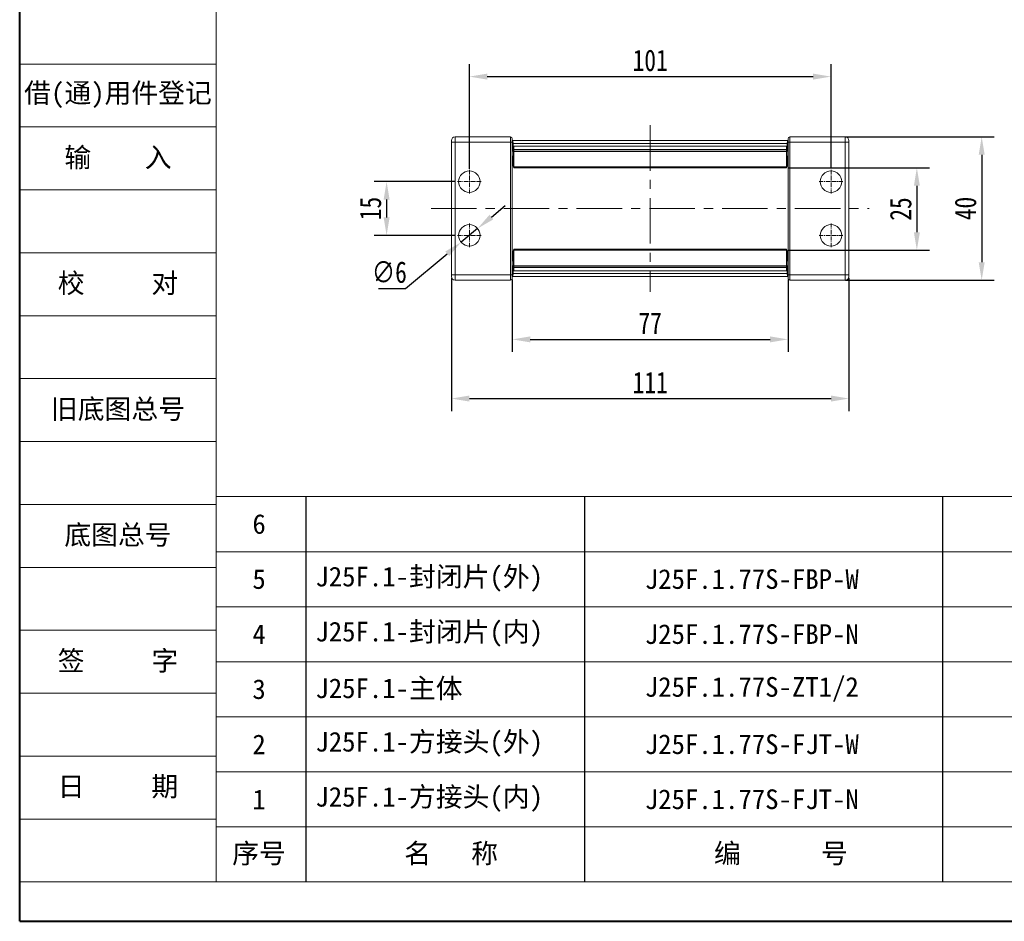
# Model space of a CAD drawing. Header units: millimetres. Extents: x 2390 to 3312, y -95 to 558.
# Tile 1 of 49: x 2390 to 2665, y -95 to 157. Entities that reach past the tile are written whole.
import ezdxf

# ---------------------------------------------------------------- set-up
doc = ezdxf.new("R2010")
doc.units = ezdxf.units.MM
doc.linetypes.add('CENTER', pattern=[0.6, 0.375, -0.075, 0.075, -0.075])
doc.linetypes.add('CENTERX2', pattern=[20.32, 12.7, -2.54, 2.54, -2.54])
doc.layers.add('标注线', color=7, linetype='Continuous', lineweight=15)
doc.styles.get("Standard").update_dxf_attribs({"font": '仿宋_GB2312.ttf', "width": 0.8})
doc.styles.add('样式 3.5', font='仿宋_GB2312.ttf')
doc.styles.add('样式 6', font='仿宋_GB2312.ttf')
doc.dimstyles.new('ISO-25.1', dxfattribs={"dimtxt": 6, "dimasz": 5, "dimexe": 3.5, "dimexo": 0.625, "dimgap": 1.5, "dimtad": 1, "dimtoh": 1, "dimdsep": 46, "dimtxsty": 'Standard', "dimcen": 2.5, "dimadec": 0, "dimazin": 0, "dimtfac": 1, "dimtmove": 0, "dimatfit": 3, "dimfxl": 0, "dimarcsym": 0})
doc.dimstyles.new('副本 ISO-25.1', dxfattribs={"dimtxt": 6, "dimasz": 5, "dimexe": 3.5, "dimexo": 0.625, "dimgap": 1.5, "dimtad": 1, "dimdsep": 46, "dimtxsty": 'Standard', "dimcen": 2.5, "dimadec": 0, "dimazin": 0, "dimtfac": 1, "dimtmove": 0, "dimatfit": 3, "dimfxl": 0, "dimarcsym": 0})

# ---------------------------------------------------------------- blocks, each defined once
blk = doc.blocks.new('*D937')
at = {"color": 0, "lineweight": -2}
for p, q in [((2515.82, 115.62), (2515.82, 144.83)), ((2616.82, 115.92), (2616.82, 144.83)), ((2520.82, 141.33), (2611.82, 141.33))]:
    blk.add_line(p, q, dxfattribs=at)
at = {"color": 0, "lineweight": 9}
for points in [[(2520.82, 142.16), (2520.82, 140.49), (2515.82, 141.33)], [(2611.82, 142.16), (2611.82, 140.49), (2616.82, 141.33)]]:
    blk.add_solid(points, dxfattribs=at)
at = {"layer": 'Defpoints', "color": 0, "lineweight": 9}
for p in [(2616.82, 141.33), (2515.82, 115), (2616.82, 115.3)]:
    blk.add_point(p, dxfattribs=at)
at = {"color": 0, "lineweight": 9, "insert": (2566.32, 145.83), "char_height": 6, "attachment_point": 5}
blk.add_mtext('101', dxfattribs=at)
blk = doc.blocks.new('*D938')
at = {"color": 0, "lineweight": -2}
for p, q in [((2511.89, 112), (2489.22, 112)), ((2492.72, 107), (2492.72, 102)), ((2511.89, 97), (2489.22, 97))]:
    blk.add_line(p, q, dxfattribs=at)
at = {"color": 0, "lineweight": 9}
for points in [[(2491.88, 107), (2493.55, 107), (2492.72, 112)], [(2491.88, 102), (2493.55, 102), (2492.72, 97)]]:
    blk.add_solid(points, dxfattribs=at)
at = {"layer": 'Defpoints', "color": 0, "lineweight": 9}
for p in [(2512.52, 112), (2492.72, 97), (2512.52, 97)]:
    blk.add_point(p, dxfattribs=at)
at = {"color": 0, "lineweight": 9, "insert": (2488.22, 104.5), "char_height": 6, "attachment_point": 5, "rotation": 90}
blk.add_mtext('15', dxfattribs=at)
blk = doc.blocks.new('*D939')
at = {"color": 0, "lineweight": -2}
for p, q in [((2605.01, 115.85), (2644.3, 115.85)), ((2640.8, 110.85), (2640.8, 97.87)), ((2604.99, 92.87), (2644.3, 92.87))]:
    blk.add_line(p, q, dxfattribs=at)
at = {"color": 0, "lineweight": 9}
for points in [[(2639.97, 110.85), (2641.63, 110.85), (2640.8, 115.85)], [(2639.97, 97.87), (2641.63, 97.87), (2640.8, 92.87)]]:
    blk.add_solid(points, dxfattribs=at)
at = {"layer": 'Defpoints', "color": 0, "lineweight": 9}
for p in [(2604.39, 115.85), (2604.37, 92.87), (2640.8, 92.87)]:
    blk.add_point(p, dxfattribs=at)
at = {"color": 0, "lineweight": 9, "insert": (2636.3, 104.36), "char_height": 6, "attachment_point": 5, "rotation": 90}
blk.add_mtext('25', dxfattribs=at)
blk = doc.blocks.new('*D940')
at = {"color": 0, "lineweight": -2}
for p, q in [((2620.86, 124.5), (2662.4, 124.5)), ((2658.9, 119.5), (2658.9, 89.5)), ((2620.86, 84.5), (2662.4, 84.5))]:
    blk.add_line(p, q, dxfattribs=at)
at = {"color": 0, "lineweight": 9}
for points in [[(2658.06, 119.5), (2659.73, 119.5), (2658.9, 124.5)], [(2658.06, 89.5), (2659.73, 89.5), (2658.9, 84.5)]]:
    blk.add_solid(points, dxfattribs=at)
at = {"layer": 'Defpoints', "color": 0, "lineweight": 9}
for p in [(2620.23, 124.5), (2620.23, 84.5), (2658.9, 84.5)]:
    blk.add_point(p, dxfattribs=at)
at = {"color": 0, "lineweight": 9, "insert": (2654.4, 104.5), "char_height": 6, "attachment_point": 5, "rotation": 90}
blk.add_mtext('40', dxfattribs=at)
blk = doc.blocks.new('*D941')
at = {"color": 0, "lineweight": -2}
for p, q in [((2527.82, 84.65), (2527.82, 64.46)), ((2604.82, 84.65), (2604.82, 64.46)), ((2532.82, 67.96), (2599.82, 67.96))]:
    blk.add_line(p, q, dxfattribs=at)
at = {"color": 0, "lineweight": 9}
for points in [[(2532.82, 68.79), (2532.82, 67.12), (2527.82, 67.96)], [(2599.82, 68.79), (2599.82, 67.12), (2604.82, 67.96)]]:
    blk.add_solid(points, dxfattribs=at)
at = {"layer": 'Defpoints', "color": 0, "lineweight": 9}
for p in [(2527.82, 85.28), (2604.82, 85.28), (2604.82, 67.96)]:
    blk.add_point(p, dxfattribs=at)
at = {"color": 0, "lineweight": 9, "insert": (2566.32, 72.46), "char_height": 6, "attachment_point": 5}
blk.add_mtext('77', dxfattribs=at)
blk = doc.blocks.new('*D942')
at = {"color": 0, "lineweight": -2}
for p, q in [((2510.82, 85.12), (2510.82, 47.94)), ((2621.82, 85.12), (2621.82, 47.94)), ((2515.82, 51.44), (2616.82, 51.44))]:
    blk.add_line(p, q, dxfattribs=at)
at = {"color": 0, "lineweight": 9}
for points in [[(2515.82, 52.27), (2515.82, 50.6), (2510.82, 51.44)], [(2616.82, 52.27), (2616.82, 50.6), (2621.82, 51.44)]]:
    blk.add_solid(points, dxfattribs=at)
at = {"layer": 'Defpoints', "color": 0, "lineweight": 9}
for p in [(2510.82, 85.75), (2621.82, 85.75), (2621.82, 51.44)]:
    blk.add_point(p, dxfattribs=at)
at = {"color": 0, "lineweight": 9, "insert": (2566.32, 55.94), "char_height": 6, "attachment_point": 5}
blk.add_mtext('111', dxfattribs=at)
blk = doc.blocks.new('*D957')
at = {"color": 0, "lineweight": -2}
for p, q in [((2521.97, 102.11), (2525.82, 105.3)), ((2518.13, 98.91), (2513.51, 95.08)), ((2498.01, 82.2), (2509.66, 91.88)), ((2490.43, 82.2), (2498.01, 82.2))]:
    blk.add_line(p, q, dxfattribs=at)
at = {"color": 0, "lineweight": 9}
for points in [[(2521.44, 102.75), (2522.5, 101.47), (2518.13, 98.91)], [(2509.13, 92.52), (2510.2, 91.24), (2513.51, 95.08)]]:
    blk.add_solid(points, dxfattribs=at)
at = {"layer": 'Defpoints', "color": 0, "lineweight": 9}
for p in [(2518.13, 98.91), (2513.51, 95.08)]:
    blk.add_point(p, dxfattribs=at)
at = {"color": 0, "lineweight": 9, "insert": (2493.47, 86.7), "char_height": 6, "attachment_point": 5}
blk.add_mtext('∅6', dxfattribs=at)

msp = doc.modelspace()

# ---------------------------------------------------------------- linework, layer by layer
at = {"color": 7, "lineweight": 40}
for q in [(2390.245, 557.64), (3312.485, -94.515)]:
    msp.add_line((2390.245, -94.515), q, dxfattribs=at)
at = {"color": 7, "lineweight": 13}
for q in [(2445.14, 546.661), (2906.26, -83.536)]:
    msp.add_line((2445.14, -83.536), q, dxfattribs=at)
at = {"color": 7, "lineweight": 15}
for p, q in [((2390.245, 144.828), (2445.14, 144.828)), ((2390.245, 127.261), (2445.14, 127.261)), ((2390.245, 109.695), (2445.14, 109.695)), ((2390.245, 92.128), (2445.14, 92.128)), ((2390.245, 74.562), (2445.14, 74.562)), ((2390.245, 56.995), (2445.14, 56.995)), ((2390.245, 39.429), (2445.14, 39.429)), ((2445.14, 24.058), (2809.611, 24.058)), ((2390.245, 21.862), (2445.14, 21.862)), ((2445.14, 8.688), (2809.611, 8.688)), ((2390.245, 4.296), (2445.14, 4.296)), ((2445.14, -6.683), (2809.611, -6.683)), ((2390.245, -13.271), (2445.14, -13.271)), ((2445.14, -22.054), (2809.611, -22.054)), ((2390.245, -30.837), (2445.14, -30.837)), ((2445.14, -37.424), (2809.611, -37.424)), ((2390.245, -48.403), (2445.14, -48.403)), ((2445.14, -52.795), (2809.611, -52.795)), ((2390.245, -65.97), (2445.14, -65.97)), ((2445.14, -68.166), (2906.26, -68.166)), ((2390.245, -83.536), (2445.14, -83.536))]:
    msp.add_line(p, q, dxfattribs=at)
at = {"color": 1, "linetype": 'CENTERX2', "lineweight": 13}
for p, q in [((2566.318, 127.728), (2566.318, 81.263)), ((2505.128, 104.495), (2627.455, 104.495))]:
    msp.add_line(p, q, dxfattribs=at)
at = {"color": 7, "linetype": 'Continuous', "lineweight": 15}
for p, q in [((2511.818, 124.495), (2511.818, 122.995)), ((2511.818, 124.495), (2527.318, 124.495)), ((2527.318, 122.995), (2527.318, 124.495)), ((2527.818, 123.995), (2527.818, 122.995)), ((2604.818, 122.995), (2604.818, 123.995)), ((2605.318, 124.495), (2605.318, 122.995)), ((2605.318, 124.495), (2620.818, 124.495)), ((2620.818, 124.495), (2620.818, 122.995)), ((2510.818, 123.495), (2510.818, 122.995)), ((2510.818, 85.995), (2510.818, 122.995)), ((2510.818, 122.995), (2511.818, 122.995)), ((2511.818, 122.995), (2511.818, 85.995)), ((2527.318, 122.995), (2511.818, 122.995)), ((2527.318, 85.995), (2527.318, 122.995)), ((2527.318, 122.995), (2527.818, 122.995)), ((2527.818, 123.495), (2527.887, 123.495)), ((2527.818, 122.995), (2527.818, 85.995)), ((2527.887, 123.495), (2566.318, 123.495)), ((2528.152, 118.007), (2528.032, 122.669)), ((2566.318, 122.669), (2528.032, 122.669)), ((2566.318, 121.897), (2528.268, 121.897)), ((2528.268, 121.003), (2528.268, 121.897)), ((2528.268, 121.897), (2566.318, 121.897)), ((2528.268, 121.897), (2528.268, 121.897)), ((2566.318, 121.003), (2528.268, 121.003)), ((2528.268, 120.864), (2528.268, 121.003)), ((2566.318, 123.495), (2604.749, 123.495)), ((2604.604, 122.669), (2566.318, 122.669)), ((2604.368, 121.897), (2566.318, 121.897)), ((2566.318, 121.897), (2604.368, 121.897)), ((2604.368, 121.003), (2566.318, 121.003)), ((2604.368, 121.897), (2604.368, 121.003)), ((2604.368, 121.897), (2604.368, 121.897)), ((2604.368, 121.003), (2604.368, 120.864)), ((2604.604, 122.669), (2604.484, 118.007)), ((2604.749, 123.495), (2604.818, 123.495)), ((2604.818, 85.995), (2604.818, 122.995)), ((2604.818, 122.995), (2605.318, 122.995)), ((2620.818, 122.995), (2605.318, 122.995)), ((2605.318, 122.995), (2605.318, 85.995)), ((2621.818, 122.995), (2620.818, 122.995)), ((2620.818, 85.995), (2620.818, 122.995)), ((2621.818, 122.995), (2621.818, 123.495)), ((2621.818, 122.995), (2621.818, 85.995)), ((2527.818, 120.564), (2527.887, 117.912)), ((2527.833, 119.995), (2527.818, 119.995)), ((2527.859, 118.995), (2527.818, 118.995)), ((2528.268, 120.864), (2566.318, 120.864)), ((2528.268, 120.462), (2528.268, 120.864)), ((2566.318, 120.462), (2528.268, 120.462)), ((2528.268, 120.462), (2528.268, 116.123)), ((2566.318, 120.864), (2604.368, 120.864)), ((2604.368, 120.462), (2566.318, 120.462)), ((2604.368, 120.864), (2604.368, 120.462)), ((2604.368, 116.123), (2604.368, 120.462)), ((2604.749, 117.912), (2604.818, 120.564)), ((2604.777, 118.995), (2604.818, 118.995)), ((2604.803, 119.995), (2604.818, 119.995)), ((2527.818, 117.995), (2527.885, 117.995)), ((2527.939, 116.995), (2527.818, 116.995)), ((2528.152, 118.007), (2528.268, 118.007)), ((2528.268, 115.846), (2528.248, 115.846)), ((2528.268, 116.123), (2566.318, 116.123)), ((2528.268, 115.846), (2528.268, 116.123)), ((2566.318, 115.846), (2528.268, 115.846)), ((2566.318, 116.123), (2604.368, 116.123)), ((2604.368, 115.846), (2566.318, 115.846)), ((2604.368, 118.007), (2604.484, 118.007)), ((2604.368, 116.123), (2604.368, 115.846)), ((2604.388, 115.846), (2604.368, 115.846)), ((2604.818, 116.995), (2604.697, 116.995)), ((2604.752, 117.995), (2604.818, 117.995)), ((2527.818, 91.995), (2527.939, 91.995)), ((2527.887, 91.079), (2527.818, 88.427)), ((2527.885, 90.995), (2527.818, 90.995)), ((2528.032, 86.322), (2528.152, 90.983)), ((2528.268, 90.983), (2528.152, 90.983)), ((2528.248, 93.144), (2528.268, 93.144)), ((2528.268, 93.144), (2566.318, 93.144)), ((2528.268, 92.867), (2528.268, 93.144)), ((2566.318, 92.867), (2528.268, 92.867)), ((2528.268, 92.867), (2528.268, 88.529)), ((2566.318, 93.144), (2604.368, 93.144)), ((2604.368, 92.867), (2566.318, 92.867)), ((2604.368, 93.144), (2604.368, 92.867)), ((2604.368, 93.144), (2604.388, 93.144)), ((2604.368, 88.529), (2604.368, 92.867)), ((2604.484, 90.983), (2604.368, 90.983)), ((2604.484, 90.983), (2604.604, 86.322)), ((2604.697, 91.995), (2604.818, 91.995)), ((2604.818, 88.427), (2604.749, 91.079)), ((2604.818, 90.995), (2604.752, 90.995)), ((2527.859, 89.995), (2527.818, 89.995)), ((2527.833, 88.995), (2527.818, 88.995)), ((2528.268, 88.529), (2566.318, 88.529)), ((2528.268, 88.127), (2528.268, 88.529)), ((2566.318, 88.127), (2528.268, 88.127)), ((2528.268, 87.987), (2528.268, 88.127)), ((2566.318, 88.529), (2604.368, 88.529)), ((2604.368, 88.127), (2566.318, 88.127)), ((2604.368, 88.529), (2604.368, 88.127)), ((2604.368, 88.127), (2604.368, 87.987)), ((2604.777, 89.995), (2604.818, 89.995)), ((2604.803, 88.995), (2604.818, 88.995)), ((2510.818, 85.995), (2511.818, 85.995)), ((2510.818, 85.995), (2510.818, 85.495)), ((2511.818, 84.495), (2511.818, 85.995)), ((2511.818, 85.995), (2527.318, 85.995)), ((2527.818, 85.995), (2527.318, 85.995)), ((2527.318, 84.495), (2527.318, 85.995)), ((2527.818, 85.995), (2527.818, 84.995)), ((2527.887, 85.495), (2527.818, 85.495)), ((2566.318, 85.495), (2527.887, 85.495)), ((2528.032, 86.322), (2566.318, 86.322)), ((2528.268, 87.094), (2528.268, 87.987)), ((2528.268, 87.987), (2566.318, 87.987)), ((2528.268, 87.094), (2566.318, 87.094)), ((2566.318, 87.094), (2528.268, 87.094)), ((2528.268, 87.094), (2528.268, 87.094)), ((2566.318, 87.987), (2604.368, 87.987)), ((2566.318, 87.094), (2604.368, 87.094)), ((2604.368, 87.094), (2566.318, 87.094)), ((2566.318, 86.322), (2604.604, 86.322)), ((2604.749, 85.495), (2566.318, 85.495)), ((2604.368, 87.987), (2604.368, 87.094)), ((2604.368, 87.094), (2604.368, 87.094)), ((2604.818, 85.495), (2604.749, 85.495)), ((2605.318, 85.995), (2604.818, 85.995)), ((2604.818, 84.995), (2604.818, 85.995)), ((2605.318, 85.995), (2620.818, 85.995)), ((2605.318, 85.995), (2605.318, 84.495)), ((2621.818, 85.995), (2620.818, 85.995)), ((2620.818, 84.495), (2620.818, 85.995)), ((2621.818, 85.495), (2621.818, 85.995)), ((2527.318, 84.495), (2511.818, 84.495)), ((2620.818, 84.495), (2605.318, 84.495))]:
    msp.add_line(p, q, dxfattribs=at)
at = {"color": 1, "linetype": 'CENTER', "lineweight": 9, "ltscale": 3.048}
for p, q in [((2515.818, 108.695), (2515.818, 115.295)), ((2616.818, 108.695), (2616.818, 115.295)), ((2512.518, 111.995), (2519.118, 111.995)), ((2613.518, 111.995), (2620.118, 111.995)), ((2515.818, 93.695), (2515.818, 100.295)), ((2616.818, 93.695), (2616.818, 100.295)), ((2512.518, 96.995), (2519.118, 96.995)), ((2613.518, 96.995), (2620.118, 96.995))]:
    msp.add_line(p, q, dxfattribs=at)
at = {"color": 7}
for p, q in [((2470.14, 24.058), (2470.14, -83.536)), ((2547.942, 24.058), (2547.942, -83.536)), ((2648.025, -83.536), (2648.025, 24.058))]:
    msp.add_line(p, q, dxfattribs=at)
at = {"color": 7, "linetype": 'Continuous', "lineweight": 15}
for centre in [(2515.818, 111.995), (2616.818, 111.995), (2515.818, 96.995), (2616.818, 96.995)]:
    msp.add_circle(centre, 3, dxfattribs=at)
for centre, radius, start, end in [((2511.818, 123.495), 1, 90, 180), ((2527.318, 123.995), 0.5, 0, 90), ((2605.318, 123.995), 0.5, 90, 180), ((2620.818, 123.495), 1, 0, 90), ((2511.818, 85.495), 1, 180, 270), ((2620.818, 85.495), 1, 270, 0), ((2527.318, 84.995), 0.5, 270, 0), ((2605.318, 84.995), 0.5, 180, 270)]:
    msp.add_arc(centre, radius, start, end, dxfattribs=at)
for centre, major_axis, start_param, end_param in [((2527.887, 122.495), (0, 1), 4.8869219, 6.2831853), ((2604.749, 122.495), (0, 1), 0, 1.3962634), ((2528.248, 118.346), (0, 2.5), 1.7453293, 3.1415927), ((2528.268, 118.146), (0, 0.8), 1.7453293, 3.1415927), ((2604.368, 118.146), (0, 0.8), 3.1415927, 4.5378561), ((2604.388, 118.346), (0, 2.5), 3.1415927, 4.5378561), ((2528.248, 90.644), (0, 2.5), 0, 1.3962634), ((2528.268, 90.844), (0, 0.8), 0, 1.3962634), ((2604.368, 90.844), (0, 0.8), 4.8869219, 6.2831853), ((2604.388, 90.644), (0, 2.5), 4.8869219, 6.2831853), ((2527.887, 86.495), (0, 1), 3.1415927, 4.5378561), ((2604.749, 86.495), (0, 1), 1.7453293, 3.1415927)]:
    msp.add_ellipse(centre, major_axis=major_axis, ratio=0.1467498, start_param=start_param, end_param=end_param, dxfattribs=at)

# ---------------------------------------------------------------- texts
at = {"color": 7, "linetype": 'CENTER', "lineweight": 18, "char_height": 5.48952, "width": 54.89522, "attachment_point": 5, "style": '样式 3.5'}
for s, insert in [('{\\fSimSun|b0|i0|c134|p2;借}({\\fSimSun|b0|i0|c134|p2;通}){\\fSimSun|b0|i0|c134|p2;用件登记}', (2417.693, 136.044)), ('\\f宋体|b0|i0|c134|p2;校     对', (2417.693, 83.345)), ('\\f宋体|b0|i0|c134|p2;旧底图总号', (2417.693, 48.212)), ('\\f宋体|b0|i0|c134|p2;底图总号', (2417.693, 13.079)), ('\\f宋体|b0|i0|c134|p2;签     字', (2417.693, -22.054)), ('\\f宋体|b0|i0|c134|p2;日     期', (2417.693, -57.187))]:
    msp.add_mtext(s, dxfattribs=dict(at, insert=insert))
at = {"color": 7, "lineweight": 18, "insert": (2417.693, 118.478), "char_height": 5.48952, "width": 54.89522, "attachment_point": 5, "style": '样式 3.5'}
msp.add_mtext('{\\fSimSun|b0|i0|c134|p2;输    入}', dxfattribs=at)
at = {"layer": '标注线', "color": 7, "lineweight": 18, "char_height": 3.95246, "style": '样式 6'}
for s, insert, width, attachment_point in [('{\\H1.389x;6}', (2457.101, 16.373), 26.34971, 5), ('{\\H1.389x;5}', (2457.101, 1.002), 26.34971, 5), ('{\\H1.389x;J25F.1-封闭片(外)}', (2472.826, 1.002), 98.80077, 4), ('{\\H1.389x;J25F.1.77S-FBP-W}', (2594.708, 1.002), 75.97392, 5), ('{\\H1.389x;J25F.1-封闭片(内)}', (2472.826, -14.368), 98.80077, 4), ('{\\H1.389x;4}', (2457.101, -14.368), 26.34971, 5), ('{\\H1.389x;J25F.1.77S-FBP-N}', (2594.708, -14.368), 75.97392, 5), ('{\\H1.389x;3}', (2457.101, -29.739), 26.34971, 5), ('{\\H1.389x;J25F.1-主体}', (2472.826, -29.739), 76.04019, 4), ('{\\H1.389x;J25F.1.77S-ZT1/2}', (2594.708, -29.739), 75.97392, 5), ('{\\H1.389x;2}', (2457.101, -45.11), 26.34971, 5), ('{\\H1.389x;J25F.1-方接头(外)}', (2472.826, -45.11), 98.80077, 4), ('{\\H1.389x;J25F.1.77S-FJT-W}', (2594.708, -45.11), 75.97392, 5), ('{\\H1.389x;1}', (2457.101, -60.48), 26.34971, 5), ('{\\H1.389x;J25F.1-方接头(内)}', (2472.826, -60.48), 93.71714, 4), ('{\\H1.389x;J25F.1.77S-FJT-N}', (2594.708, -60.48), 75.97392, 5), ('{\\H1.389x;序号}', (2457.101, -75.851), 26.34971, 5), ('{\\H1.389x;名   称}', (2510.735, -75.851), 52.56767, 5), ('{\\H1.389x;编      号}', (2602.827, -75.851), 75.97392, 5)]:
    msp.add_mtext(s, dxfattribs=dict(at, insert=insert, width=width, attachment_point=attachment_point))

# ---------------------------------------------------------------- dimensions: what is measured, and where the dimension line sits
at = {"color": 5, "lineweight": 9}
for base, p1, p2, picture, middle in [((2616.818, 141.328), (2515.818, 114.995), (2616.818, 115.295), '*D937', (2566.318, 145.828)), ((2621.818, 51.437), (2510.818, 85.745), (2621.818, 85.745), '*D942', (2566.318, 55.937)), ((2604.818, 67.957), (2527.818, 85.279), (2604.818, 85.279), '*D941', (2566.318, 72.457))]:
    dim = msp.add_linear_dim(base=base, p1=p1, p2=p2, dimstyle='副本 ISO-25.1', dxfattribs=at)
    dim.commit()
    dim.dimension.update_dxf_attribs({"geometry": picture, "text_midpoint": middle})
for base, p1, p2, picture, middle in [((2658.896, 84.495), (2620.232, 124.495), (2620.232, 84.495), '*D940', (2654.396, 104.495)), ((2492.716, 96.995), (2512.518, 111.995), (2512.518, 96.995), '*D938', (2488.216, 104.495))]:
    dim = msp.add_linear_dim(base=base, p1=p1, p2=p2, angle=90, dimstyle='副本 ISO-25.1', dxfattribs=at)
    dim.commit()
    dim.dimension.update_dxf_attribs({"geometry": picture, "text_midpoint": middle})
dim = msp.add_linear_dim(base=(2640.799, 92.867), p1=(2604.388, 115.846), p2=(2604.368, 92.867), angle=90, text='25', dimstyle='副本 ISO-25.1', dxfattribs=at)
dim.commit()
dim.dimension.update_dxf_attribs({"geometry": '*D939', "text_midpoint": (2636.299, 104.357)})
dim = msp.add_diameter_dim_2p(p1=(2518.126, 98.912), p2=(2513.511, 95.078), dimstyle='ISO-25.1', dxfattribs=at)
dim.commit()
dim.dimension.update_dxf_attribs({"geometry": '*D957', "text_midpoint": (2493.47, 82.199), "dimtype": 163})

doc.saveas('drawing.dxf')
